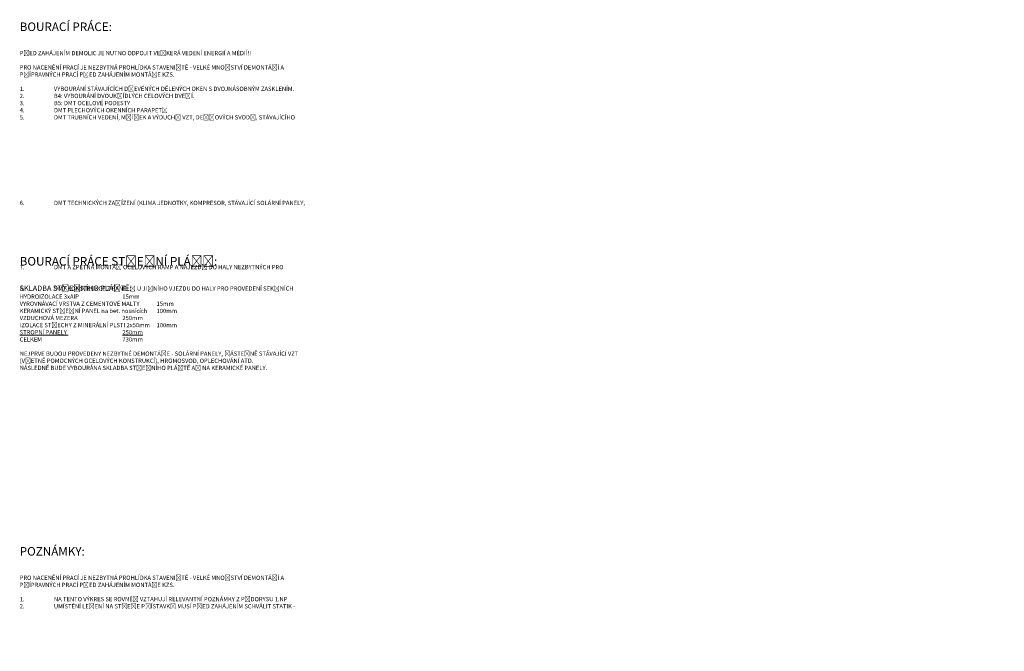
# Model space of a CAD drawing. Header units: metres. Extents: x -115250 to 1551995, y -140807 to 374743.
# Tile 143 of 205: x 135595 to 181632, y 133732 to 163253. Entities that reach past the tile are written whole.
import ezdxf

# ---------------------------------------------------------------- set-up
doc = ezdxf.new("R2010")
doc.units = ezdxf.units.M
doc.header["$LTSCALE"] = 100
doc.layers.add('010-popis legenda', color=3, linetype='Continuous', lineweight=9)
doc.layers.add('910-popis legenda', color=3, linetype='Continuous', lineweight=9)
doc.styles.get("Standard").update_dxf_attribs({"font": 'isocpeur.ttf'})

msp = doc.modelspace()

# ---------------------------------------------------------------- texts
at = {"layer": '010-popis legenda', "insert": (135594.8, 138603.5), "char_height": 400, "attachment_point": 1}
msp.add_mtext_dynamic_manual_height_columns('POZNÁMKY:\\P\\P{\\H0.5x;PRO NACENĚNÍ PRACÍ JE NEZBYTNÁ PROHLÍDKA STAVENIŠTĚ - VELKÉ MNOŽSTVÍ DEMONTÁŽÍ A PŘÍPRAVNÝCH PRACÍ PŘED ZAHÁJENÍM MONTÁŽE KZS.\\P\\P\\pi-1200,l1200,t1200;1.^INA TENTO VÝKRES SE ROVNĚŽ VZTAHUJÍ RELEVANTNÍ POZNÁMKY Z PŮDORYSU 1.NP\\P2.^IUMÍSTĚNÍ LEŠENÍ NA STŘEŠE PŘÍSTAVKŮ MUSÍ PŘED ZAHÁJENÍM SCHVÁLIT STATIK - EVENTUÁLNĚ BUDOU OSAZENY DOPLŇUJÍCÍ DŘEVĚNÉ PODPĚRY}', width=13526.223, gutter_width=2000, heights=[0], dxfattribs=at)
at = {"layer": '910-popis legenda', "char_height": 400, "attachment_point": 1}
for s, insert in [('BOURACÍ PRÁCE:\\P\\P{\\H0.5x;PŘED ZAHÁJENÍM DEMOLIC JE NUTNO ODPOJIT VEŠKERÁ VEDENÍ ENERGIÍ A MÉDIÍ!!\\P\\PPRO NACENĚNÍ PRACÍ JE NEZBYTNÁ PROHLÍDKA STAVENIŠTĚ - VELKÉ MNOŽSTVÍ DEMONTÁŽÍ A PŘÍPRAVNÝCH PRACÍ PŘED ZAHÁJENÍM MONTÁŽE KZS.\\P\\P\\pi-1200,l1200,t1200;1.^IVYBOURÁNÍ STÁVAJÍCÍCH DŘEVĚNÝCH DĚLENÝCH OKEN S DVOJNÁSOBNÝM ZASKLENÍM.\\P2.^IB4: VYBOURÁNÍ DVOUKŘÍDLÝCH CELOVÝCH DVEŘÍ.\\P3.^IB5: DMT OCELOVÉ PODESTY\\P4.^IDMT PLECHOVÝCH OKENNÍCH PARAPETŮ\\P5.^IDMT TRUBNÍCH VEDENÍ, MŘÍŽEK A VÝDUCHŮ VZT, DEŠŤOVÝCH SVODŮ, STÁVAJÍCÍHO OPLECHOVÁNÍ, HROMOSVODŮ ATD. JAKO PŘÍPRAVA PRO MONTÁŽ KZS (podrobně viz pohledy).\\P6.^IDMT TECHNICKÝCH ZAŘÍZENÍ (KLIMA JEDNOTKY, KOMPRESOR, STÁVAJÍCÍ SOLÁRNÍ PANELY, STÁVAJÍCÍ VÝDUCHY VZT ATP.) - podrobně viz pohledy.\\P7.^IDMT A ZPĚTNÁ MONTÁŽ OCELOVÝCH RAMP A NÁJEZDŮ DO HALY NEZBYTNÝCH PRO PROVEDENÍ KZS.\\P8.^IDMT KONSTRUKCE Z PANELŮ U JIŽNÍHO VJEZDU DO HALY PRO PROVEDENÍ SEKČNÍCH VRAT}', (135594.8, 163124)), ('BOURACÍ PRÁCE STŘEŠNÍ PLÁŠŤ:\\P\\P\\pi-1200,l1200,t1200;{\\H0.625x;SKLADBA STŘEŠNÍHO PLÁŠTĚ:\\H0.8x;\\P\\pt3200,4800,6400;HYDROIZOLACE 3xAIP^I^I^I15mm\\P\\pt6400;VYROVNÁVACÍ VRSTVA Z CEMENTOVÉ MALTY^I15mm\\PKERAMICKÝ STŘEŠNÍ PANEL na bet. nosnících^I100mm\\P\\pt3200,4800,6400;VZDUCHOVÁ MEZERA^I^I^I250mm\\P\\pt6400;IZOLACE STŘECHY Z MINERÁLNÍ PLSTI 2x50mm^I100mm\\P\\pt3200,4800,6400;\\LSTROPNÍ PANELY^I^I^I250mm\\l\\P\\pt1200,1600,3200,4800,6400;CELKEM^I^I^I^I^I730mm\\P\\pt1200;\\P\\pi0,l0;NEJPRVE BUDOU PROVEDENY NEZBYTNÉ DEMONTÁŽE - SOLÁRNÍ PANELY, ČÁSTEČNĚ STÁVAJÍCÍ VZT (VČETNĚ POMOCNÝCH OCELOVÝCH KONSTRUKCÍ), HROMOSVOD, OPLECHOVÁNÍ ATD.\\PNÁSLEDNĚ BUDE VYBOURÁNA SKLADBA STŘEŠNÍHO PLÁŠTĚ AŽ NA KERAMICKÉ PANELY.}', (135594.8, 152161.7))]:
    msp.add_mtext_dynamic_manual_height_columns(s, width=13526.223, gutter_width=2000, heights=[0], dxfattribs=dict(at, insert=insert))

doc.saveas('drawing.dxf')
